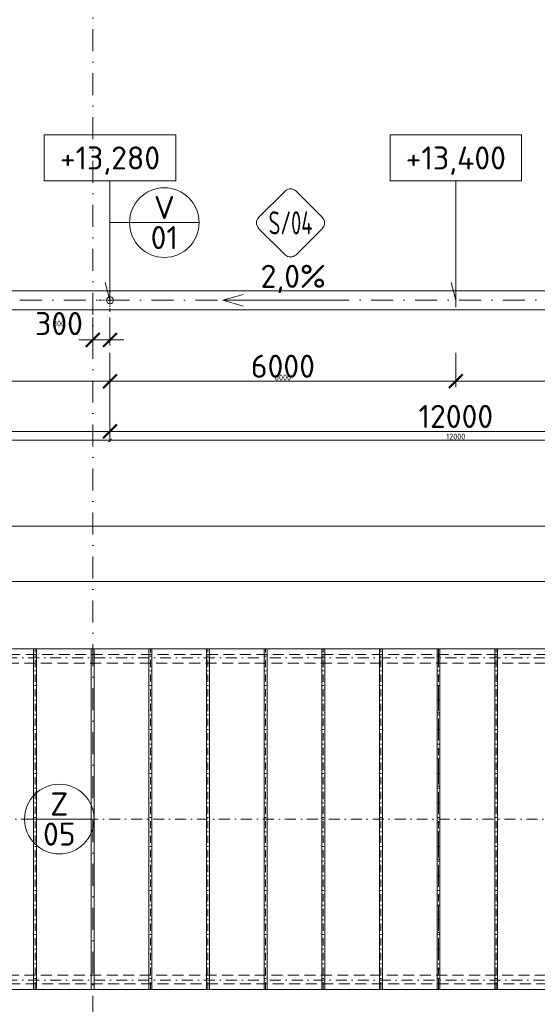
# Model space of a CAD drawing. Header units: millimetres. Extents: x -1695604 to 5289369, y -1488057 to 2187451.
# Tile 112 of 256: x 16733 to 25714, y 183088 to 200166. Entities that reach past the tile are written whole.
import ezdxf
from ezdxf.enums import TextEntityAlignment as Align

# ---------------------------------------------------------------- set-up
doc = ezdxf.new("R2010")
doc.units = ezdxf.units.MM
for name, pattern in [('CENTERX2', [101.6, 63.5, -12.7, 12.7, -12.7]), ('DASHDOT', [25.4, 12.7, -6.35, 0, -6.35]), ('ČÁRKOVANÁ', [19.05, 12.7, -6.35])]:
    doc.linetypes.add(name, pattern=pattern)
doc.layers.get('Defpoints').update_dxf_attribs({"color": 8})
for name, color, linetype, lineweight in [('A99_N_kce-pohl', 1, 'Continuous', 9), ('A99_N_koty-200', 5, 'Continuous', 5), ('A99_N_koty-200 @ 200', 5, 'Continuous', 5), ('A99_N_koty-200 @ 50 (2)', 5, 'Continuous', 5), ('A99_N_koty-vysk', 160, 'Continuous', 5), ('A99_N_znaceni 200', 5, 'Continuous', 5), ('A99_S_osy', 1, 'CENTERX2', 5)]:
    doc.layers.add(name, color=color, linetype=linetype, lineweight=lineweight)
doc.styles.add('A99_kota', font='isocpeur.ttf', dxfattribs={"height": 2})
doc.styles.add('A99_popis', font='isocpeur.ttf')
doc.styles.add('ad_popis 100', font='isocpeur.ttf', dxfattribs={"height": 200})
doc.dimstyles.new('A99_kota_200 new', dxfattribs={"dimscale": 200, "dimtxt": 2, "dimasz": 1.2, "dimexe": 0.5, "dimexo": 1.5, "dimgap": 0.3, "dimtad": 1, "dimdec": 0, "dimzin": 3, "dimdsep": 46, "dimtxsty": 'A99_kota', "dimblk": 'ARCHTICK', "dimcen": 2.5, "dimazin": 2, "dimtfac": 0.75, "dimtdec": 0, "dimtmove": 2, "dimatfit": 0, "dimfxl": 0, "dimtolj": 1, "dimtzin": 0, "dimlwd": 5, "dimlwe": 5, "dimarcsym": 0})

# ---------------------------------------------------------------- blocks, each defined once
blk = doc.blocks.new('_ArchTick')
at = {"color": 0, "linetype": 'ByBlock', "const_width": 0.15}
blk.add_lwpolyline([(-0.5, -0.5), (0.5, 0.5)], dxfattribs=at)
blk = doc.blocks.new('*D4322')
at = {"layer": 'A99_N_koty-200', "color": 0, "linetype": 'Continuous', "lineweight": 5, "transparency": 16777216}
for p, q in [((11930, 190580), (11930, 191480)), ((144620, 190580), (144620, 191480)), ((11930, 191380), (144620, 191380))]:
    blk.add_line(p, q, dxfattribs=at)
at = {"layer": 'Defpoints', "color": 0, "linetype": 'Continuous', "lineweight": 18, "transparency": 16777216}
for p in [(144620, 191380), (11930, 189255), (144620, 189255)]:
    blk.add_point(p, dxfattribs=at)
at = {"layer": 'A99_N_koty-200', "color": 0, "linetype": 'Continuous', "lineweight": 5, "transparency": 16777216, "xscale": 240, "yscale": 240, "zscale": 240, "rotation": 180}
blk.add_blockref('_ArchTick', (11930, 191380), dxfattribs=at)
at = {"layer": 'A99_N_koty-200', "color": 0, "linetype": 'Continuous', "lineweight": 5, "transparency": 16777216, "xscale": 240, "yscale": 240, "zscale": 240}
blk.add_blockref('_ArchTick', (144620, 191380), dxfattribs=at)
at = {"layer": 'A99_N_koty-200', "color": 0, "linetype": 'Continuous', "transparency": 16777216, "insert": (77075, 191680), "char_height": 400, "attachment_point": 5, "style": 'A99_kota'}
blk.add_mtext('\\A1;132690', dxfattribs=at)
blk = doc.blocks.new('*D4323')
at = {"layer": 'A99_N_koty-200', "color": 0, "linetype": 'Continuous', "lineweight": 5, "transparency": 16777216}
for p, q in [((11930, 191180), (11930, 191405)), ((11930, 191380), (144620, 191380)), ((144620, 191180), (144620, 191405))]:
    blk.add_line(p, q, dxfattribs=at)
at = {"layer": 'Defpoints', "color": 0, "linetype": 'Continuous', "lineweight": 18, "transparency": 16777216}
for p in [(144620, 191380), (11930, 189255), (144620, 189255)]:
    blk.add_point(p, dxfattribs=at)
at = {"layer": 'A99_N_koty-200', "color": 0, "linetype": 'Continuous', "lineweight": 5, "transparency": 16777216, "xscale": 60, "yscale": 60, "zscale": 60, "rotation": 180}
blk.add_blockref('_ArchTick', (11930, 191380), dxfattribs=at)
at = {"layer": 'A99_N_koty-200', "color": 0, "linetype": 'Continuous', "lineweight": 5, "transparency": 16777216, "xscale": 60, "yscale": 60, "zscale": 60}
blk.add_blockref('_ArchTick', (144620, 191380), dxfattribs=at)
at = {"layer": 'A99_N_koty-200', "color": 0, "linetype": 'Continuous', "transparency": 16777216, "insert": (78275, 191445), "char_height": 100, "attachment_point": 5, "style": 'A99_kota'}
blk.add_mtext('\\A1;132690', dxfattribs=at)
blk = doc.blocks.new('*D5106')
at = {"layer": 'A99_N_koty-200', "color": 0, "linetype": 'Continuous', "lineweight": 5, "transparency": 16777216}
for p, q in [((18000, 195000), (18000, 194512.5)), ((18300, 195000), (18300, 194512.5)), ((18000, 194612.5), (17760, 194612.5)), ((18000, 194612.5), (18300, 194612.5)), ((18300, 194612.5), (18540, 194612.5))]:
    blk.add_line(p, q, dxfattribs=at)
at = {"layer": 'Defpoints', "color": 0, "linetype": 'Continuous', "lineweight": 18, "transparency": 16777216}
for p in [(18000, 195300), (18300, 195300), (18300, 194612.5)]:
    blk.add_point(p, dxfattribs=at)
at = {"layer": 'A99_N_koty-200', "color": 0, "linetype": 'Continuous', "lineweight": 5, "transparency": 16777216, "xscale": 240, "yscale": 240, "zscale": 240}
blk.add_blockref('_ArchTick', (18000, 194612.5), dxfattribs=at)
at = {"layer": 'A99_N_koty-200', "color": 0, "linetype": 'Continuous', "lineweight": 5, "transparency": 16777216, "xscale": 240, "yscale": 240, "zscale": 240, "rotation": 180}
blk.add_blockref('_ArchTick', (18300, 194612.5), dxfattribs=at)
at = {"layer": 'A99_N_koty-200', "color": 0, "linetype": 'Continuous', "transparency": 16777216, "insert": (17415, 194895), "char_height": 400, "attachment_point": 5, "style": 'A99_kota'}
blk.add_mtext('\\A1;300', dxfattribs=at)
blk = doc.blocks.new('*D5107')
at = {"layer": 'A99_N_koty-200', "color": 0, "linetype": 'Continuous', "lineweight": 5, "transparency": 16777216}
for p, q in [((18000, 194812.5), (18000, 194587.5)), ((18300, 194812.5), (18300, 194587.5)), ((18000, 194612.5), (17940, 194612.5)), ((18000, 194612.5), (18300, 194612.5)), ((18300, 194612.5), (18360, 194612.5))]:
    blk.add_line(p, q, dxfattribs=at)
at = {"layer": 'Defpoints', "color": 0, "linetype": 'Continuous', "lineweight": 18, "transparency": 16777216}
for p in [(18000, 195300), (18300, 195300), (18300, 194612.5)]:
    blk.add_point(p, dxfattribs=at)
at = {"layer": 'A99_N_koty-200', "color": 0, "linetype": 'Continuous', "lineweight": 5, "transparency": 16777216, "xscale": 60, "yscale": 60, "zscale": 60}
blk.add_blockref('_ArchTick', (18000, 194612.5), dxfattribs=at)
at = {"layer": 'A99_N_koty-200', "color": 0, "linetype": 'Continuous', "lineweight": 5, "transparency": 16777216, "xscale": 60, "yscale": 60, "zscale": 60, "rotation": 180}
blk.add_blockref('_ArchTick', (18300, 194612.5), dxfattribs=at)
at = {"layer": 'A99_N_koty-200', "color": 0, "linetype": 'Continuous', "transparency": 16777216, "insert": (17415, 194895), "char_height": 100, "attachment_point": 5, "style": 'A99_kota'}
blk.add_mtext('\\A1;300', dxfattribs=at)
blk = doc.blocks.new('*D5112')
at = {"layer": 'A99_N_koty-200', "color": 0, "linetype": 'Continuous', "lineweight": 5, "transparency": 16777216}
for p, q in [((6300, 193825), (6300, 192925)), ((18300, 193825), (18300, 192925)), ((6300, 193025), (18300, 193025))]:
    blk.add_line(p, q, dxfattribs=at)
at = {"layer": 'Defpoints', "color": 0, "linetype": 'Continuous', "lineweight": 18, "transparency": 16777216}
for p in [(6300, 195300), (18300, 195300), (18300, 193025)]:
    blk.add_point(p, dxfattribs=at)
at = {"layer": 'A99_N_koty-200', "color": 0, "linetype": 'Continuous', "lineweight": 5, "transparency": 16777216, "xscale": 240, "yscale": 240, "zscale": 240, "rotation": 180}
blk.add_blockref('_ArchTick', (6300, 193025), dxfattribs=at)
at = {"layer": 'A99_N_koty-200', "color": 0, "linetype": 'Continuous', "lineweight": 5, "transparency": 16777216, "xscale": 240, "yscale": 240, "zscale": 240}
blk.add_blockref('_ArchTick', (18300, 193025), dxfattribs=at)
at = {"layer": 'A99_N_koty-200', "color": 0, "linetype": 'Continuous', "transparency": 16777216, "insert": (12300, 193285), "char_height": 400, "attachment_point": 5, "style": 'A99_kota'}
blk.add_mtext('\\A1;12000', dxfattribs=at)
blk = doc.blocks.new('*D5113')
at = {"layer": 'A99_N_koty-200', "color": 0, "linetype": 'Continuous', "lineweight": 5, "transparency": 16777216}
for p, q in [((6300, 193070), (6300, 192845)), ((18300, 193070), (18300, 192845)), ((6300, 192870), (18300, 192870))]:
    blk.add_line(p, q, dxfattribs=at)
at = {"layer": 'Defpoints', "color": 0, "linetype": 'Continuous', "lineweight": 18, "transparency": 16777216}
for p in [(6300, 195300), (18300, 195300), (18300, 192870)]:
    blk.add_point(p, dxfattribs=at)
at = {"layer": 'A99_N_koty-200', "color": 0, "linetype": 'Continuous', "lineweight": 5, "transparency": 16777216, "xscale": 60, "yscale": 60, "zscale": 60, "rotation": 180}
blk.add_blockref('_ArchTick', (6300, 192870), dxfattribs=at)
at = {"layer": 'A99_N_koty-200', "color": 0, "linetype": 'Continuous', "lineweight": 5, "transparency": 16777216, "xscale": 60, "yscale": 60, "zscale": 60}
blk.add_blockref('_ArchTick', (18300, 192870), dxfattribs=at)
at = {"layer": 'A99_N_koty-200', "color": 0, "linetype": 'Continuous', "transparency": 16777216, "insert": (12300, 192935), "char_height": 100, "attachment_point": 5, "style": 'A99_kota'}
blk.add_mtext('\\A1;12000', dxfattribs=at)
blk = doc.blocks.new('*D5118')
at = {"layer": 'A99_N_koty-200', "color": 0, "linetype": 'Continuous', "lineweight": 5, "transparency": 16777216}
for p, q in [((12300, 194390), (12300, 193795)), ((18300, 194390), (18300, 193795)), ((18300, 193895), (12300, 193895))]:
    blk.add_line(p, q, dxfattribs=at)
at = {"layer": 'Defpoints', "color": 0, "linetype": 'Continuous', "lineweight": 18, "transparency": 16777216}
for p in [(12300, 194690), (18300, 194690), (12300, 193895)]:
    blk.add_point(p, dxfattribs=at)
at = {"layer": 'A99_N_koty-200', "color": 0, "linetype": 'Continuous', "lineweight": 5, "transparency": 16777216, "xscale": 240, "yscale": 240, "zscale": 240, "rotation": 180}
blk.add_blockref('_ArchTick', (12300, 193895), dxfattribs=at)
at = {"layer": 'A99_N_koty-200', "color": 0, "linetype": 'Continuous', "lineweight": 5, "transparency": 16777216, "xscale": 240, "yscale": 240, "zscale": 240}
blk.add_blockref('_ArchTick', (18300, 193895), dxfattribs=at)
at = {"layer": 'A99_N_koty-200', "color": 0, "linetype": 'Continuous', "transparency": 16777216, "insert": (15300, 194155), "char_height": 400, "attachment_point": 5, "style": 'A99_kota'}
blk.add_mtext('\\A1;6000', dxfattribs=at)
blk = doc.blocks.new('*D5119')
at = {"layer": 'A99_N_koty-200', "color": 0, "linetype": 'Continuous', "lineweight": 5, "transparency": 16777216}
for p, q in [((12300, 194095), (12300, 193870)), ((18300, 194095), (18300, 193870)), ((18300, 193895), (12300, 193895))]:
    blk.add_line(p, q, dxfattribs=at)
at = {"layer": 'Defpoints', "color": 0, "linetype": 'Continuous', "lineweight": 18, "transparency": 16777216}
for p in [(12300, 194690), (18300, 194690), (12300, 193895)]:
    blk.add_point(p, dxfattribs=at)
at = {"layer": 'A99_N_koty-200', "color": 0, "linetype": 'Continuous', "lineweight": 5, "transparency": 16777216, "xscale": 60, "yscale": 60, "zscale": 60, "rotation": 180}
blk.add_blockref('_ArchTick', (12300, 193895), dxfattribs=at)
at = {"layer": 'A99_N_koty-200', "color": 0, "linetype": 'Continuous', "lineweight": 5, "transparency": 16777216, "xscale": 60, "yscale": 60, "zscale": 60}
blk.add_blockref('_ArchTick', (18300, 193895), dxfattribs=at)
at = {"layer": 'A99_N_koty-200', "color": 0, "linetype": 'Continuous', "transparency": 16777216, "insert": (15300, 193960), "char_height": 100, "attachment_point": 5, "style": 'A99_kota'}
blk.add_mtext('\\A1;6000', dxfattribs=at)
blk = doc.blocks.new('*U66')
at = {"color": 0, "linetype": 'ByBlock'}
for p, q in [((5.7, -4), (5.7, -14.35)), ((5.7, -14.35), (5.286, -12.805))]:
    blk.add_line(p, q, dxfattribs=at)
blk.add_lwpolyline([(0, -4), (11.4, -4), (11.4, 0), (0, 0)], close=True, dxfattribs=at)
at = {"color": 0, "linetype": 'ByBlock', "style": 'A99_kota'}
for tag, p in [('VYSKA', (5.7, -2.241)), ('VYSKA_POPIS1', (5.7, -6.041)), ('VYSKA_POPIS2', (5.9, -9.541)), ('VYSKA_POPIS3', (5.9, -13.041))]:
    blk.add_attdef(tag, text='', height=2, dxfattribs=at).set_placement(p, align=Align.MIDDLE)
blk = doc.blocks.new('*D5181')
at = {"layer": 'A99_N_koty-200', "color": 0, "linetype": 'Continuous', "lineweight": 5, "transparency": 16777216}
for p, q in [((18300, 193825), (18300, 192925)), ((30300, 193825), (30300, 192925)), ((18300, 193025), (30300, 193025))]:
    blk.add_line(p, q, dxfattribs=at)
at = {"layer": 'Defpoints', "color": 0, "linetype": 'Continuous', "lineweight": 18, "transparency": 16777216}
for p in [(18300, 195300), (30300, 195300), (30300, 193025)]:
    blk.add_point(p, dxfattribs=at)
at = {"layer": 'A99_N_koty-200', "color": 0, "linetype": 'Continuous', "lineweight": 5, "transparency": 16777216, "xscale": 240, "yscale": 240, "zscale": 240, "rotation": 180}
blk.add_blockref('_ArchTick', (18300, 193025), dxfattribs=at)
at = {"layer": 'A99_N_koty-200', "color": 0, "linetype": 'Continuous', "lineweight": 5, "transparency": 16777216, "xscale": 240, "yscale": 240, "zscale": 240}
blk.add_blockref('_ArchTick', (30300, 193025), dxfattribs=at)
at = {"layer": 'A99_N_koty-200', "color": 0, "linetype": 'Continuous', "transparency": 16777216, "insert": (24300, 193285), "char_height": 400, "attachment_point": 5, "style": 'A99_kota'}
blk.add_mtext('\\A1;12000', dxfattribs=at)
blk = doc.blocks.new('*D5182')
at = {"layer": 'A99_N_koty-200', "color": 0, "linetype": 'Continuous', "lineweight": 5, "transparency": 16777216}
for p, q in [((18300, 193070), (18300, 192845)), ((30300, 193070), (30300, 192845)), ((18300, 192870), (30300, 192870))]:
    blk.add_line(p, q, dxfattribs=at)
at = {"layer": 'Defpoints', "color": 0, "linetype": 'Continuous', "lineweight": 18, "transparency": 16777216}
for p in [(18300, 195300), (30300, 195300), (30300, 192870)]:
    blk.add_point(p, dxfattribs=at)
at = {"layer": 'A99_N_koty-200', "color": 0, "linetype": 'Continuous', "lineweight": 5, "transparency": 16777216, "xscale": 60, "yscale": 60, "zscale": 60, "rotation": 180}
blk.add_blockref('_ArchTick', (18300, 192870), dxfattribs=at)
at = {"layer": 'A99_N_koty-200', "color": 0, "linetype": 'Continuous', "lineweight": 5, "transparency": 16777216, "xscale": 60, "yscale": 60, "zscale": 60}
blk.add_blockref('_ArchTick', (30300, 192870), dxfattribs=at)
at = {"layer": 'A99_N_koty-200', "color": 0, "linetype": 'Continuous', "transparency": 16777216, "insert": (24300, 192935), "char_height": 100, "attachment_point": 5, "style": 'A99_kota'}
blk.add_mtext('\\A1;12000', dxfattribs=at)
blk = doc.blocks.new('*D5184')
at = {"layer": 'A99_N_koty-200', "color": 0, "linetype": 'Continuous', "lineweight": 5, "transparency": 16777216}
for p, q in [((18300, 194390), (18300, 193795)), ((24300, 194390), (24300, 193795)), ((18300, 193895), (24300, 193895))]:
    blk.add_line(p, q, dxfattribs=at)
at = {"layer": 'Defpoints', "color": 0, "linetype": 'Continuous', "lineweight": 18, "transparency": 16777216}
for p in [(18300, 194690), (24300, 194690), (24300, 193895)]:
    blk.add_point(p, dxfattribs=at)
at = {"layer": 'A99_N_koty-200', "color": 0, "linetype": 'Continuous', "lineweight": 5, "transparency": 16777216, "xscale": 240, "yscale": 240, "zscale": 240, "rotation": 180}
blk.add_blockref('_ArchTick', (18300, 193895), dxfattribs=at)
at = {"layer": 'A99_N_koty-200', "color": 0, "linetype": 'Continuous', "lineweight": 5, "transparency": 16777216, "xscale": 240, "yscale": 240, "zscale": 240}
blk.add_blockref('_ArchTick', (24300, 193895), dxfattribs=at)
at = {"layer": 'A99_N_koty-200', "color": 0, "linetype": 'Continuous', "transparency": 16777216, "insert": (21300, 194155), "char_height": 400, "attachment_point": 5, "style": 'A99_kota'}
blk.add_mtext('\\A1;6000', dxfattribs=at)
blk = doc.blocks.new('*D5185')
at = {"layer": 'A99_N_koty-200', "color": 0, "linetype": 'Continuous', "lineweight": 5, "transparency": 16777216}
for p, q in [((18300, 194095), (18300, 193870)), ((24300, 194095), (24300, 193870)), ((18300, 193895), (24300, 193895))]:
    blk.add_line(p, q, dxfattribs=at)
at = {"layer": 'Defpoints', "color": 0, "linetype": 'Continuous', "lineweight": 18, "transparency": 16777216}
for p in [(18300, 194690), (24300, 194690), (24300, 193895)]:
    blk.add_point(p, dxfattribs=at)
at = {"layer": 'A99_N_koty-200', "color": 0, "linetype": 'Continuous', "lineweight": 5, "transparency": 16777216, "xscale": 60, "yscale": 60, "zscale": 60, "rotation": 180}
blk.add_blockref('_ArchTick', (18300, 193895), dxfattribs=at)
at = {"layer": 'A99_N_koty-200', "color": 0, "linetype": 'Continuous', "lineweight": 5, "transparency": 16777216, "xscale": 60, "yscale": 60, "zscale": 60}
blk.add_blockref('_ArchTick', (24300, 193895), dxfattribs=at)
at = {"layer": 'A99_N_koty-200', "color": 0, "linetype": 'Continuous', "transparency": 16777216, "insert": (21300, 193960), "char_height": 100, "attachment_point": 5, "style": 'A99_kota'}
blk.add_mtext('\\A1;6000', dxfattribs=at)
blk = doc.blocks.new('*D5187')
at = {"layer": 'A99_N_koty-200', "color": 0, "linetype": 'Continuous', "lineweight": 5, "transparency": 16777216}
for p, q in [((24300, 194390), (24300, 193795)), ((30300, 194390), (30300, 193795)), ((30300, 193895), (24300, 193895))]:
    blk.add_line(p, q, dxfattribs=at)
at = {"layer": 'Defpoints', "color": 0, "linetype": 'Continuous', "lineweight": 18, "transparency": 16777216}
for p in [(24300, 194690), (30300, 194690), (24300, 193895)]:
    blk.add_point(p, dxfattribs=at)
at = {"layer": 'A99_N_koty-200', "color": 0, "linetype": 'Continuous', "lineweight": 5, "transparency": 16777216, "xscale": 240, "yscale": 240, "zscale": 240, "rotation": 180}
blk.add_blockref('_ArchTick', (24300, 193895), dxfattribs=at)
at = {"layer": 'A99_N_koty-200', "color": 0, "linetype": 'Continuous', "lineweight": 5, "transparency": 16777216, "xscale": 240, "yscale": 240, "zscale": 240}
blk.add_blockref('_ArchTick', (30300, 193895), dxfattribs=at)
at = {"layer": 'A99_N_koty-200', "color": 0, "linetype": 'Continuous', "transparency": 16777216, "insert": (27300, 194155), "char_height": 400, "attachment_point": 5, "style": 'A99_kota'}
blk.add_mtext('\\A1;6000', dxfattribs=at)
blk = doc.blocks.new('*D5188')
at = {"layer": 'A99_N_koty-200', "color": 0, "linetype": 'Continuous', "lineweight": 5, "transparency": 16777216}
for p, q in [((24300, 194095), (24300, 193870)), ((30300, 194095), (30300, 193870)), ((30300, 193895), (24300, 193895))]:
    blk.add_line(p, q, dxfattribs=at)
at = {"layer": 'Defpoints', "color": 0, "linetype": 'Continuous', "lineweight": 18, "transparency": 16777216}
for p in [(24300, 194690), (30300, 194690), (24300, 193895)]:
    blk.add_point(p, dxfattribs=at)
at = {"layer": 'A99_N_koty-200', "color": 0, "linetype": 'Continuous', "lineweight": 5, "transparency": 16777216, "xscale": 60, "yscale": 60, "zscale": 60, "rotation": 180}
blk.add_blockref('_ArchTick', (24300, 193895), dxfattribs=at)
at = {"layer": 'A99_N_koty-200', "color": 0, "linetype": 'Continuous', "lineweight": 5, "transparency": 16777216, "xscale": 60, "yscale": 60, "zscale": 60}
blk.add_blockref('_ArchTick', (30300, 193895), dxfattribs=at)
at = {"layer": 'A99_N_koty-200', "color": 0, "linetype": 'Continuous', "transparency": 16777216, "insert": (27300, 193960), "char_height": 100, "attachment_point": 5, "style": 'A99_kota'}
blk.add_mtext('\\A1;6000', dxfattribs=at)
blk = doc.blocks.new('*U100')
at = {"color": 0}
for p, q in [((-0.72, 4.14), (-4.15, 0.71)), ((4.14, 0.71), (0.71, 4.14)), ((-4.15, -0.72), (-0.72, -4.15)), ((0.71, -4.15), (4.14, -0.72))]:
    blk.add_line(p, q, dxfattribs=at)
for centre, start, end in [((0, 3.42), 45, 135), ((-3.43, 0), 135, 225), ((3.42, 0), 315, 45), ((0, -3.43), 225, 315)]:
    blk.add_arc(centre, 1.01, start, end, dxfattribs=at)
at = {"color": 0, "linetype": 'ByBlock', "style": 'A99_popis', "width": 0.953108}
blk.add_attdef('SKLADBA', text='', height=3, rotation=0.0103, dxfattribs=at).set_placement((-2.86, -1.51), (2.86, -1.5), align=Align.FIT)
blk = doc.blocks.new('*D5724')
at = {"layer": 'A99_N_koty-200', "color": 0, "linetype": 'Continuous', "lineweight": 5, "transparency": 16777216}
for p, q in [((11960, 189620.5), (11960, 190520.5)), ((78000, 189620.5), (78000, 190520.5)), ((11960, 190420.5), (78000, 190420.5))]:
    blk.add_line(p, q, dxfattribs=at)
at = {"layer": 'Defpoints', "color": 0, "linetype": 'Continuous', "lineweight": 18, "transparency": 16777216}
for p in [(78000, 190420.5), (11960, 189245.5), (78000, 189245.5)]:
    blk.add_point(p, dxfattribs=at)
at = {"layer": 'A99_N_koty-200', "color": 0, "linetype": 'Continuous', "lineweight": 5, "transparency": 16777216, "xscale": 240, "yscale": 240, "zscale": 240, "rotation": 180}
blk.add_blockref('_ArchTick', (11960, 190420.5), dxfattribs=at)
at = {"layer": 'A99_N_koty-200', "color": 0, "linetype": 'Continuous', "lineweight": 5, "transparency": 16777216, "xscale": 240, "yscale": 240, "zscale": 240}
blk.add_blockref('_ArchTick', (78000, 190420.5), dxfattribs=at)
at = {"layer": 'A99_N_koty-200', "color": 0, "linetype": 'Continuous', "transparency": 16777216, "insert": (44980, 190680.5), "char_height": 400, "attachment_point": 5, "style": 'A99_kota'}
blk.add_mtext('\\A1;66040', dxfattribs=at)
blk = doc.blocks.new('*D5725')
at = {"layer": 'A99_N_koty-200', "color": 0, "linetype": 'Continuous', "lineweight": 5, "transparency": 16777216}
for p, q in [((11960, 190220.5), (11960, 190445.5)), ((78000, 190220.5), (78000, 190445.5)), ((11960, 190420.5), (78000, 190420.5))]:
    blk.add_line(p, q, dxfattribs=at)
at = {"layer": 'Defpoints', "color": 0, "linetype": 'Continuous', "lineweight": 18, "transparency": 16777216}
for p in [(78000, 190420.5), (11960, 189245.5), (78000, 189245.5)]:
    blk.add_point(p, dxfattribs=at)
at = {"layer": 'A99_N_koty-200', "color": 0, "linetype": 'Continuous', "lineweight": 5, "transparency": 16777216, "xscale": 60, "yscale": 60, "zscale": 60, "rotation": 180}
blk.add_blockref('_ArchTick', (11960, 190420.5), dxfattribs=at)
at = {"layer": 'A99_N_koty-200', "color": 0, "linetype": 'Continuous', "lineweight": 5, "transparency": 16777216, "xscale": 60, "yscale": 60, "zscale": 60}
blk.add_blockref('_ArchTick', (78000, 190420.5), dxfattribs=at)
at = {"layer": 'A99_N_koty-200', "color": 0, "linetype": 'Continuous', "transparency": 16777216, "insert": (44980, 190485.5), "char_height": 100, "attachment_point": 5, "style": 'A99_kota'}
blk.add_mtext('\\A1;66040', dxfattribs=at)
blk = doc.blocks.new('*U20')
at = {"color": 0, "linetype": 'ByBlock'}
blk.add_line((-3.02, 0), (3.02, 0), dxfattribs=at)
blk.add_circle((0, 0), 3.02, dxfattribs=at)
at = {"color": 0, "linetype": 'ByBlock', "style": 'A99_popis'}
for tag, p in [('KATEGORIE', (0, 1.31)), ('PRVEK', (0, -1.298))]:
    blk.add_attdef(tag, text='', height=2, dxfattribs=at).set_placement(p, align=Align.MIDDLE_CENTER)
blk = doc.blocks.new('*U5894')
at = {"layer": 'A99_N_koty-200 @ 200', "linetype": 'Continuous'}
dim = blk.add_linear_dim(base=(144620, 191380), p1=(11930, 189255), p2=(144620, 189255), dimstyle='A99_kota_200 new', override={"dimscale": 200, "dimtix": 1, "dimtofl": 1, "dimtmove": 2, "dimatfit": 0}, dxfattribs=at)
dim.commit()
dim.dimension.update_dxf_attribs({"geometry": '*D4322', "text_midpoint": (77075, 191680), "dimtype": 128})
at = {"layer": 'A99_N_koty-200 @ 50 (2)', "linetype": 'Continuous'}
dim = blk.add_linear_dim(base=(144620, 191380), p1=(11930, 189255), p2=(144620, 189255), dimstyle='A99_kota_200 new', override={"dimscale": 50, "dimtix": 1, "dimtofl": 1, "dimtmove": 2, "dimatfit": 0}, dxfattribs=at)
dim.commit()
dim.dimension.update_dxf_attribs({"geometry": '*D4323', "text_midpoint": (78275, 191445)})
blk = doc.blocks.new('*U6123')
at = {"layer": 'A99_N_koty-200 @ 200', "linetype": 'Continuous'}
dim = blk.add_linear_dim(base=(18300, 194612.5), p1=(18000, 195300), p2=(18300, 195300), dimstyle='A99_kota_200 new', override={"dimscale": 200, "dimtix": 1, "dimtofl": 1, "dimtmove": 2, "dimatfit": 0}, dxfattribs=at)
dim.commit()
dim.dimension.update_dxf_attribs({"geometry": '*D5106', "text_midpoint": (17415, 194895), "dimtype": 128})
at = {"layer": 'A99_N_koty-200 @ 50 (2)', "linetype": 'Continuous'}
dim = blk.add_linear_dim(base=(18300, 194612.5), p1=(18000, 195300), p2=(18300, 195300), dimstyle='A99_kota_200 new', override={"dimscale": 50, "dimtix": 1, "dimtofl": 1, "dimtmove": 2, "dimatfit": 0}, dxfattribs=at)
dim.commit()
dim.dimension.update_dxf_attribs({"geometry": '*D5107', "text_midpoint": (17415, 194895), "dimtype": 128})
blk = doc.blocks.new('*U6125')
at = {"layer": 'A99_N_koty-200 @ 200', "linetype": 'Continuous'}
dim = blk.add_linear_dim(base=(18300, 193025), p1=(6300, 195300), p2=(18300, 195300), dimstyle='A99_kota_200 new', override={"dimscale": 200, "dimtix": 1, "dimtofl": 1, "dimtmove": 2, "dimatfit": 0}, dxfattribs=at)
dim.commit()
dim.dimension.update_dxf_attribs({"geometry": '*D5112', "text_midpoint": (12300, 193285)})
at = {"layer": 'A99_N_koty-200 @ 50 (2)', "linetype": 'Continuous'}
dim = blk.add_linear_dim(base=(18300, 192870), p1=(6300, 195300), p2=(18300, 195300), dimstyle='A99_kota_200 new', override={"dimscale": 50, "dimtix": 1, "dimtofl": 1, "dimtmove": 2, "dimatfit": 0}, dxfattribs=at)
dim.commit()
dim.dimension.update_dxf_attribs({"geometry": '*D5113', "text_midpoint": (12300, 192935)})
blk = doc.blocks.new('*U6127')
at = {"layer": 'A99_N_koty-200 @ 200', "linetype": 'Continuous'}
dim = blk.add_linear_dim(base=(12300, 193895), p1=(18300, 194690), p2=(12300, 194690), angle=180, dimstyle='A99_kota_200 new', override={"dimscale": 200, "dimtix": 1, "dimtofl": 1, "dimtmove": 2, "dimatfit": 0}, dxfattribs=at)
dim.commit()
dim.dimension.update_dxf_attribs({"geometry": '*D5118', "text_midpoint": (15300, 194155)})
at = {"layer": 'A99_N_koty-200 @ 50 (2)', "linetype": 'Continuous'}
dim = blk.add_linear_dim(base=(12300, 193895), p1=(18300, 194690), p2=(12300, 194690), angle=180, dimstyle='A99_kota_200 new', override={"dimscale": 50, "dimtix": 1, "dimtofl": 1, "dimtmove": 2, "dimatfit": 0}, dxfattribs=at)
dim.commit()
dim.dimension.update_dxf_attribs({"geometry": '*D5119', "text_midpoint": (15300, 193960)})
blk = doc.blocks.new('*U6148')
at = {"layer": 'A99_N_koty-200 @ 200', "linetype": 'Continuous'}
dim = blk.add_linear_dim(base=(30300, 193025), p1=(18300, 195300), p2=(30300, 195300), dimstyle='A99_kota_200 new', override={"dimscale": 200, "dimtix": 1, "dimtofl": 1, "dimtmove": 2, "dimatfit": 0}, dxfattribs=at)
dim.commit()
dim.dimension.update_dxf_attribs({"geometry": '*D5181', "text_midpoint": (24300, 193285)})
at = {"layer": 'A99_N_koty-200 @ 50 (2)', "linetype": 'Continuous'}
dim = blk.add_linear_dim(base=(30300, 192870), p1=(18300, 195300), p2=(30300, 195300), dimstyle='A99_kota_200 new', override={"dimscale": 50, "dimtix": 1, "dimtofl": 1, "dimtmove": 2, "dimatfit": 0}, dxfattribs=at)
dim.commit()
dim.dimension.update_dxf_attribs({"geometry": '*D5182', "text_midpoint": (24300, 192935)})
blk = doc.blocks.new('*U6149')
at = {"layer": 'A99_N_koty-200 @ 200', "linetype": 'Continuous'}
dim = blk.add_linear_dim(base=(24300, 193895), p1=(18300, 194690), p2=(24300, 194690), dimstyle='A99_kota_200 new', override={"dimscale": 200, "dimtix": 1, "dimtofl": 1, "dimtmove": 2, "dimatfit": 0}, dxfattribs=at)
dim.commit()
dim.dimension.update_dxf_attribs({"geometry": '*D5184', "text_midpoint": (21300, 194155)})
at = {"layer": 'A99_N_koty-200 @ 50 (2)', "linetype": 'Continuous'}
dim = blk.add_linear_dim(base=(24300, 193895), p1=(18300, 194690), p2=(24300, 194690), dimstyle='A99_kota_200 new', override={"dimscale": 50, "dimtix": 1, "dimtofl": 1, "dimtmove": 2, "dimatfit": 0}, dxfattribs=at)
dim.commit()
dim.dimension.update_dxf_attribs({"geometry": '*D5185', "text_midpoint": (21300, 193960)})
blk = doc.blocks.new('*U6150')
at = {"layer": 'A99_N_koty-200 @ 200', "linetype": 'Continuous'}
dim = blk.add_linear_dim(base=(24300, 193895), p1=(30300, 194690), p2=(24300, 194690), angle=180, dimstyle='A99_kota_200 new', override={"dimscale": 200, "dimtix": 1, "dimtofl": 1, "dimtmove": 2, "dimatfit": 0}, dxfattribs=at)
dim.commit()
dim.dimension.update_dxf_attribs({"geometry": '*D5187', "text_midpoint": (27300, 194155)})
at = {"layer": 'A99_N_koty-200 @ 50 (2)', "linetype": 'Continuous'}
dim = blk.add_linear_dim(base=(24300, 193895), p1=(30300, 194690), p2=(24300, 194690), angle=180, dimstyle='A99_kota_200 new', override={"dimscale": 50, "dimtix": 1, "dimtofl": 1, "dimtmove": 2, "dimatfit": 0}, dxfattribs=at)
dim.commit()
dim.dimension.update_dxf_attribs({"geometry": '*D5188', "text_midpoint": (27300, 193960)})
blk = doc.blocks.new('*U6358')
at = {"layer": 'A99_N_koty-200 @ 200', "linetype": 'Continuous'}
dim = blk.add_linear_dim(base=(78000, 190420.5), p1=(11960, 189245.5), p2=(78000, 189245.5), dimstyle='A99_kota_200 new', override={"dimscale": 200, "dimtix": 1, "dimtofl": 1, "dimtmove": 2, "dimatfit": 0}, dxfattribs=at)
dim.commit()
dim.dimension.update_dxf_attribs({"geometry": '*D5724', "text_midpoint": (44980, 190680.5)})
at = {"layer": 'A99_N_koty-200 @ 50 (2)', "linetype": 'Continuous'}
dim = blk.add_linear_dim(base=(78000, 190420.5), p1=(11960, 189245.5), p2=(78000, 189245.5), dimstyle='A99_kota_200 new', override={"dimscale": 50, "dimtix": 1, "dimtofl": 1, "dimtmove": 2, "dimatfit": 0}, dxfattribs=at)
dim.commit()
dim.dimension.update_dxf_attribs({"geometry": '*D5725', "text_midpoint": (44980, 190485.5)})

msp = doc.modelspace()

# ---------------------------------------------------------------- linework, layer by layer
at = {"layer": 'A99_N_kce-pohl', "linetype": 'Continuous', "lineweight": 9}
for p, q in [((16975, 183345), (16975, 189255)), ((17025, 183345), (17025, 189255)), ((17975, 183345), (17975, 189255)), ((18025, 183345), (18025, 189255)), ((18975, 183345), (18975, 189255)), ((19025, 183345), (19025, 189255)), ((19975, 183345), (19975, 189255)), ((20025, 183345), (20025, 189255)), ((20975, 183345), (20975, 189255)), ((21025, 183345), (21025, 189255)), ((21975, 183345), (21975, 189255)), ((22025, 183345), (22025, 189255)), ((22975, 183345), (22975, 189255)), ((23025, 183345), (23025, 189255)), ((23975, 183345), (23975, 189255)), ((24025, 183345), (24025, 189255)), ((24975, 183345), (24975, 189255)), ((25025, 183345), (25025, 189255))]:
    msp.add_line(p, q, dxfattribs=at)
at = {"layer": 'A99_N_kce-pohl', "color": 1, "linetype": 'Continuous', "ltscale": 25}
msp.add_lwpolyline([(150690, 195135), (150690, 195465), (6000, 195465), (6000, 195135)], close=True, dxfattribs=at)
at = {"layer": 'A99_N_kce-pohl', "linetype": 'DASHDOT', "lineweight": 5, "ltscale": 5}
for points in [[(18300, 195100), (18300, 195500)], [(18100, 195300), (18500, 195300)]]:
    msp.add_lwpolyline(points, dxfattribs=at)
at = {"layer": 'A99_N_kce-pohl', "linetype": 'Continuous', "lineweight": 5}
msp.add_lwpolyline([(24300, 195180), (24300, 195420)], dxfattribs=at)
at = {"layer": 'A99_N_kce-pohl', "linetype": 'Continuous', "lineweight": 9}
msp.add_lwpolyline([(11930, 189255), (144620, 189255), (144620, 183345), (11930, 183345)], close=True, dxfattribs=at)
at = {"layer": 'A99_N_kce-pohl', "linetype": 'ČÁRKOVANÁ', "lineweight": 9, "ltscale": 15}
for points in [[(144760, 189155), (11790, 189155)], [(144450, 189005.3), (12100, 189005.3)], [(144450, 183594.7), (12100, 183594.7)], [(144760, 183445), (11790, 183445)]]:
    msp.add_lwpolyline(points, dxfattribs=at)
at = {"layer": 'A99_N_kce-pohl', "linetype": 'ČÁRKOVANÁ', "lineweight": 9, "ltscale": 3}
for points in [[(16975, 186675), (16975, 186495)], [(17025, 186675), (17025, 186495)]]:
    msp.add_lwpolyline(points, dxfattribs=at)
at = {"layer": 'A99_N_kce-pohl', "linetype": 'Continuous', "lineweight": 9}
for points in [[(17975, 186670), (17975, 186490)], [(18025, 186670), (18025, 186490)], [(18975, 186675), (18975, 186495)], [(19025, 186675), (19025, 186495)], [(19975, 186675), (19975, 186495)], [(20025, 186675), (20025, 186495)], [(20975, 186675), (20975, 186495)], [(21025, 186675), (21025, 186495)], [(21975, 186675), (21975, 186495)], [(22025, 186675), (22025, 186495)], [(22975, 186675), (22975, 186495)], [(23025, 186675), (23025, 186495)], [(23975, 186675), (23975, 186495)], [(24025, 186675), (24025, 186495)], [(24975, 186675), (24975, 186495)], [(25025, 186675), (25025, 186495)]]:
    msp.add_lwpolyline(points, dxfattribs=at)
at = {"layer": 'A99_N_kce-pohl', "linetype": 'Continuous'}
msp.add_circle((18300, 195300), 60, dxfattribs=at)
at = {"layer": 'A99_N_koty-vysk'}
for points in [[(20260, 195300), (20610, 195400)], [(20260, 195300), (22260, 195300)], [(20260, 195300), (20610, 195200)]]:
    msp.add_lwpolyline(points, dxfattribs=at)
at = {"layer": 'A99_N_znaceni 200'}
msp.add_lwpolyline([(18638.5, 196646.5), (18300, 196646.5)], dxfattribs=at)
at = {"layer": 'A99_S_osy', "linetype": 'DASHDOT', "lineweight": 5, "ltscale": 10}
for p, q in [((17000, 183345), (17000, 189255)), ((19000, 183345), (19000, 189255)), ((20000, 183345), (20000, 189255)), ((21000, 183345), (21000, 189255)), ((22000, 183345), (22000, 189255)), ((23000, 183345), (23000, 189255)), ((24000, 183345), (24000, 189255)), ((25000, 183345), (25000, 189255))]:
    msp.add_line(p, q, dxfattribs=at)
at = {"layer": 'A99_S_osy', "linetype": 'DASHDOT', "lineweight": 5, "ltscale": 25}
msp.add_line((24000, 189255), (24000, 183345), dxfattribs=at)
at = {"layer": 'A99_S_osy', "linetype": 'DASHDOT', "lineweight": 5, "ltscale": 30}
for points in [[(18000, 250300), (18000, 175430)], [(176395, 195300), (4375, 195300)]]:
    msp.add_lwpolyline(points, dxfattribs=at)
at = {"layer": 'A99_S_osy', "linetype": 'DASHDOT', "lineweight": 5, "ltscale": 15}
for points in [[(144740, 189095), (11865, 189095)], [(144620, 186300), (11930, 186300)], [(144740, 183505), (11865, 183505)]]:
    msp.add_lwpolyline(points, dxfattribs=at)

# ---------------------------------------------------------------- block references
at = {"layer": 'A99_N_koty-200', "color": 3, "linetype": 'Continuous', "lineweight": 18}
for name in ['*U6125', '*U6123', '*U6148', '*U6127', '*U6149', '*U6150', '*U5894', '*U6358']:
    msp.add_blockref(name, (0, 0), dxfattribs=at)
at = {"layer": 'A99_N_koty-vysk', "xscale": 200, "yscale": 200, "zscale": 200}
for p, values in [((17160, 198170), {'VYSKA': '+13,280'}), ((23160, 198170), {'VYSKA': '+13,400'})]:
    msp.add_blockref('*U66', p, dxfattribs=at).add_auto_attribs(values)
at = {"layer": 'A99_N_znaceni 200', "xscale": 200, "yscale": 200, "zscale": 200}
for p, values in [((19242.5, 196646.5), {'KATEGORIE': 'V', 'PRVEK': '01'}), ((17421, 186300), {'KATEGORIE': 'Z', 'PRVEK': '05'})]:
    msp.add_blockref('*U20', p, dxfattribs=at).add_auto_attribs(values)
at = {"layer": 'A99_N_znaceni 200', "lineweight": 5}
ref = msp.add_blockref('*U100', (21432.5, 196642.5), dxfattribs=dict(at, xscale=133.3, yscale=133.3, zscale=133.3))
ref.add_attrib('SKLADBA', 'S/04', dxfattribs={"layer": '0', "color": 0, "linetype": 'ByBlock', "height": 400, "rotation": 0.01026, "style": 'A99_popis', "width": 0.635246}).set_placement((21050.8, 196441.8), (21813.1, 196441.9), align=Align.FIT)

# ---------------------------------------------------------------- texts
at = {"layer": 'A99_N_koty-vysk', "insert": (20913, 195915), "char_height": 400, "attachment_point": 1, "style": 'ad_popis 100'}
msp.add_mtext_dynamic_manual_height_columns('2,0%', width=673.852, gutter_width=2000, heights=[0], dxfattribs=at)

doc.saveas('drawing.dxf')
